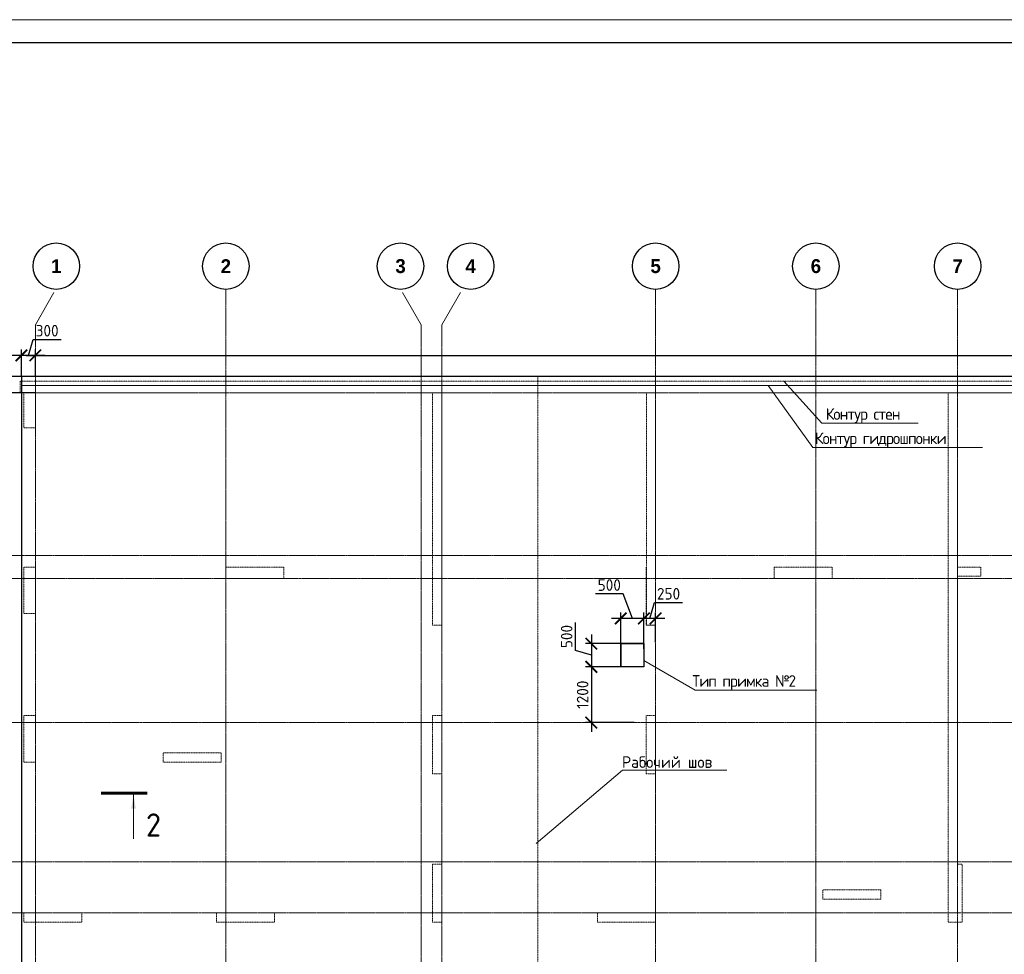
# Model space of a CAD drawing. Header units: millimetres. Extents: x -56135 to 1694203, y -446411 to -23139.
# Tile 72 of 256: x 472743 to 493936, y -168333 to -148207. Entities that reach past the tile are written whole.
import ezdxf
from ezdxf import colors
from ezdxf.entities.mleader import LeaderData, LeaderLine
from ezdxf.math import Vec2, Vec3

# ---------------------------------------------------------------- set-up
doc = ezdxf.new("R2010")
doc.units = ezdxf.units.MM
for name, pattern in [('01 Штриховая _4 мм_', [6, 3.5, -2.5]), ('______5', [1100, 800, -100, 100, -100]), ('осевая', [50.800000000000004, 31.75, -6.35, 6.35, -6.35])]:
    doc.linetypes.add(name, pattern=pattern)
for name, color, linetype, lineweight in [('0 Фундамент', 5, 'Continuous', 30), ('ВК_задание стр текст', 1, 'Continuous', 5), ('Оси', 40, '______5', 18), ('подоснова', 151, 'Continuous', 5), ('РАЗМЕРЫ', 1, 'Continuous', 9), ('СТЕНЫ', 3, 'Continuous', 30), ('ТОНКИЕ', 7, 'Continuous', 9), ('Узлы', 7, 'Continuous', 0)]:
    doc.layers.add(name, color=color, linetype=linetype, lineweight=lineweight)
doc.layers.add('Размеры _поперечного армирования', color=7, linetype='Continuous')
doc.layers.add('ТОЛСТЫЕ_ОСНОВНЫЕ', color=6, linetype='Continuous')
doc.styles.add('Century Gothic', font='GOTHIC.TTF')
doc.styles.add('GOST-2.304_Type-B', font='GOST_Common.ttf')
doc.linetypes.add('163 Фуникулер', pattern='A,0,-2,[18,Russia-GOST_Topo.shx,S=0.05,R=0,X=0,Y=0],-4,[17,Russia-GOST_Topo.shx,S=0.05,R=0,X=0,Y=0],-2,0', length=8)
doc.dimstyles.new('СПДС', dxfattribs={"dimscale": 100, "dimtxt": 2.5, "dimasz": 2.5, "dimexe": 1.25, "dimexo": 0, "dimtad": 1, "dimdec": 0, "dimtxsty": 'GOST-2.304_Type-B', "dimblk": 'ARCHTICK', "dimcen": 2.5, "dimdle": 2, "dimadec": 0, "dimazin": 2, "dimtfac": 0.75, "dimtdec": 0, "dimtmove": 1, "dimatfit": 3, "dimfxl": 1, "dimtolj": 1, "dimarcsym": 1})

# ---------------------------------------------------------------- blocks, each defined once
blk = doc.blocks.new('NSY101')
at = {"color": 0, "linetype": 'ByBlock', "lineweight": -2}
blk.add_circle((0, 0), 50.00000381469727, dxfattribs=at)
blk = doc.blocks.new('оси 2.2-2.3')
at = {"layer": 'Оси', "color": 16, "linetype": '______5', "lineweight": 0, "transparency": 33554687}
for p, q in [((474454.947723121, -105027.5135645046), (474891.1009854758, -104272.0739542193)), ((482754.947723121, -105027.5135645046), (482318.7944607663, -104272.0739542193)), ((483204.947723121, -105027.5135645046), (483641.1009854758, -104272.0739542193))]:
    blk.add_line(p, q, dxfattribs=at)
at = {"layer": 'Оси', "color": 16, "linetype": 'осевая', "lineweight": 0, "transparency": 33554687}
for p, q in [((478554.947723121, -104267.9444934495), (478554.947723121, -134893.5164366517)), ((487804.947723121, -104267.9444934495), (487804.947723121, -134893.5164366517)), ((491254.947723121, -104267.9444934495), (491254.947723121, -134893.5164366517)), ((494304.947723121, -104267.9444934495), (494304.947723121, -134893.5164366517)), ((474454.947723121, -105027.5135645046), (474454.947723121, -134138.0768263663)), ((482754.947723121, -105027.5135645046), (482754.947723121, -134138.0768263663)), ((483204.9477231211, -105027.5135645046), (483204.947723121, -134138.0768263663)), ((468076.3457280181, -106495.352206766), (524372.863755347, -106495.352206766)), ((468076.3457280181, -109995.3523090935), (524372.863755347, -109995.3523090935)), ((468653.7843527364, -110495.3523090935), (523696.3707293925, -110495.3523090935)), ((468076.3457280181, -113595.3523090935), (524372.863755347, -113595.3523090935)), ((468076.3457280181, -116595.3523090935), (524372.863755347, -116595.3523090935)), ((468076.3457280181, -117695.3523090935), (524372.863755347, -117695.3523090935))]:
    blk.add_line(p, q, dxfattribs=at)
at = {"layer": 'Оси', "color": 16, "linetype": 'Continuous', "lineweight": 25, "transparency": 33554687, "xscale": 9.999999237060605, "yscale": 9.999999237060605, "zscale": 9.999999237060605}
for p in [(474904.4052494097, -103767.9444934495), (478554.4052494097, -103767.9444934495), (482314.4052494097, -103767.9444934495), (483824.4052494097, -103767.9444934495), (487804.4052494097, -103767.9444934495), (491254.4052494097, -103767.9444934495), (494304.4052494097, -103767.9444934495)]:
    blk.add_blockref('NSY101', p, dxfattribs=at)
at = {"layer": 'Оси', "color": 16, "linetype": 'Continuous', "lineweight": 25, "transparency": 33554687, "char_height": 300, "attachment_point": 5, "style": 'Century Gothic'}
for s, insert, width in [('\\A1;{\\fCentury Gothic|i0|b1;\\H300.000000;\\W1.000000;\\C16;1}\\P', (474904.4052494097, -103767.9444934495), 385), ('\\A1;{\\fCentury Gothic|i0|b1;\\H300.000000;\\W1.000000;\\C16;2}\\P', (478554.4052494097, -103767.9444934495), 385), ('\\A1;{\\fCentury Gothic|i0|b1;\\H300.000000;\\W1.000000;\\C16;3}\\P', (482314.4052494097, -103767.9444934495), 385), ('\\A1;{\\fCentury Gothic|i0|b1;\\H300.000000;\\W1.000000;\\C16;4}\\P', (483824.4052494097, -103767.9444934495), 385), ('\\A1;{\\fCentury Gothic|i0|b1;\\H300.000000;\\W1.000000;\\C16;5}\\P', (487804.4052494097, -103767.9444934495), 385.0000000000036), ('\\A1;{\\fCentury Gothic|i0|b1;\\H300.000000;\\W1.000000;\\C16;6}\\P', (491254.4052494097, -103767.9444934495), 385), ('\\A1;{\\fCentury Gothic|i0|b1;\\H300.000000;\\W1.000000;\\C16;7}\\P', (494304.4052494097, -103767.9444934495), 385)]:
    blk.add_mtext(s, dxfattribs=dict(at, insert=insert, width=width))
blk = doc.blocks.new('_ArchTick')
at = {"color": 0, "linetype": 'ByBlock', "const_width": 0.15}
blk.add_lwpolyline([(-0.5, -0.5), (0.5, 0.5)], dxfattribs=at)
blk = doc.blocks.new('*D47')
at = {"layer": 'DEFPOINTS', "color": 0, "transparency": 16777216}
for p in [(519880.6002379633, -155435.8509117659), (519880.6002379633, -155554.2937074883), (473081.0288769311, -155892.6694287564)]:
    blk.add_point(p, dxfattribs=at)
at = {"layer": 'РАЗМЕРЫ', "color": 0, "lineweight": -2, "transparency": 16777216}
for p, q in [((473081.0288769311, -155892.6694287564), (473081.0288769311, -155310.8509117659)), ((519880.6002379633, -155554.2937074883), (519880.6002379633, -155310.8509117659)), ((472881.0288769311, -155435.8509117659), (520080.6002379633, -155435.8509117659))]:
    blk.add_line(p, q, dxfattribs=at)
at = {"layer": 'РАЗМЕРЫ', "color": 0, "lineweight": -2, "transparency": 16777216, "xscale": 250, "yscale": 250, "zscale": 250, "rotation": 180}
blk.add_blockref('_ArchTick', (473081.0288769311, -155435.8509117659), dxfattribs=at)
at = {"layer": 'РАЗМЕРЫ', "color": 0, "lineweight": -2, "transparency": 16777216, "xscale": 250, "yscale": 250, "zscale": 250}
blk.add_blockref('_ArchTick', (519880.6002379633, -155435.8509117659), dxfattribs=at)
at = {"layer": 'РАЗМЕРЫ', "color": 0, "transparency": 16777216, "insert": (496480.8145574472, -155248.3509117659), "char_height": 250, "attachment_point": 5, "style": 'GOST-2.304_Type-B'}
blk.add_mtext('\\A1;46800', dxfattribs=at)
blk = doc.blocks.new('*D60')
at = {"layer": 'DEFPOINTS', "color": 0, "transparency": 16777216}
for p in [(471824.5072209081, -156242.6695276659), (473081.0288769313, -156242.6695276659), (473149.2953968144, -178142.6696299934)]:
    blk.add_point(p, dxfattribs=at)
at = {"layer": 'РАЗМЕРЫ', "color": 0, "lineweight": -2, "transparency": 16777216}
for p, q in [((471824.5072209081, -178342.6696299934), (471824.5072209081, -156042.6695276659)), ((473081.0288769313, -156242.6695276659), (471699.5072209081, -156242.6695276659)), ((473149.2953968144, -178142.6696299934), (471699.5072209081, -178142.6696299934))]:
    blk.add_line(p, q, dxfattribs=at)
at = {"layer": 'РАЗМЕРЫ', "color": 0, "lineweight": -2, "transparency": 16777216, "xscale": 250, "yscale": 250, "zscale": 250}
for p, rotation in [((471824.5072209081, -156242.6695276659), 90), ((471824.5072209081, -178142.6696299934), 270)]:
    blk.add_blockref('_ArchTick', p, dxfattribs=dict(at, rotation=rotation))
at = {"layer": 'РАЗМЕРЫ', "color": 0, "transparency": 16777216, "insert": (471637.0072209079, -167192.6695788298), "char_height": 250, "attachment_point": 5, "rotation": 90, "style": 'GOST-2.304_Type-B'}
blk.add_mtext('\\A1;21900', dxfattribs=at)
blk = doc.blocks.new('*D61')
at = {"layer": 'DEFPOINTS', "color": 0, "transparency": 16777216}
for p in [(471824.5072209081, -155892.6694287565), (472897.7574103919, -155892.6694287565), (473081.0288769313, -156242.6695276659)]:
    blk.add_point(p, dxfattribs=at)
at = {"layer": 'РАЗМЕРЫ', "color": 0, "lineweight": -2, "transparency": 16777216}
for p, q in [((471480.7572209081, -155964.5444782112), (471480.7572209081, -155364.5444782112)), ((471824.5072209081, -156442.6695276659), (471824.5072209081, -155692.6694287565)), ((471824.5072209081, -156067.6694782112), (471480.7572209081, -155964.5444782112)), ((472897.7574103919, -155892.6694287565), (471699.5072209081, -155892.6694287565)), ((473081.0288769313, -156242.6695276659), (471699.5072209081, -156242.6695276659))]:
    blk.add_line(p, q, dxfattribs=at)
at = {"layer": 'РАЗМЕРЫ', "color": 0, "lineweight": -2, "transparency": 16777216, "xscale": 250, "yscale": 250, "zscale": 250}
for p, rotation in [((471824.5072209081, -155892.6694287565), 90), ((471824.5072209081, -156242.6695276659), 270)]:
    blk.add_blockref('_ArchTick', p, dxfattribs=dict(at, rotation=rotation))
at = {"layer": 'РАЗМЕРЫ', "color": 0, "transparency": 16777216, "insert": (471293.2572209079, -155664.5444782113), "char_height": 250, "attachment_point": 5, "rotation": 90, "style": 'GOST-2.304_Type-B'}
blk.add_mtext('\\A1;350', dxfattribs=at)
blk = doc.blocks.new('*D62')
at = {"layer": 'DEFPOINTS', "color": 0, "transparency": 16777216}
for p in [(472780.7659417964, -155435.8509117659), (473081.0288769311, -155764.0624955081), (472780.7659417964, -155892.6694287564)]:
    blk.add_point(p, dxfattribs=at)
at = {"layer": 'РАЗМЕРЫ', "color": 0, "lineweight": -2, "transparency": 16777216}
for p, q in [((472930.8974093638, -155435.8509117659), (473034.0224093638, -155092.1009117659)), ((473034.0224093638, -155092.1009117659), (473634.0224093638, -155092.1009117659)), ((472780.7659417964, -155892.6694287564), (472780.7659417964, -155310.8509117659)), ((473081.0288769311, -155764.0624955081), (473081.0288769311, -155310.8509117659)), ((473281.0288769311, -155435.8509117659), (472580.7659417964, -155435.8509117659))]:
    blk.add_line(p, q, dxfattribs=at)
at = {"layer": 'РАЗМЕРЫ', "color": 0, "lineweight": -2, "transparency": 16777216, "xscale": 250, "yscale": 250, "zscale": 250, "rotation": 180}
blk.add_blockref('_ArchTick', (472780.7659417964, -155435.8509117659), dxfattribs=at)
at = {"layer": 'РАЗМЕРЫ', "color": 0, "lineweight": -2, "transparency": 16777216, "xscale": 250, "yscale": 250, "zscale": 250}
blk.add_blockref('_ArchTick', (473081.0288769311, -155435.8509117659), dxfattribs=at)
at = {"layer": 'РАЗМЕРЫ', "color": 0, "transparency": 16777216, "insert": (473334.0224093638, -154904.6009117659), "char_height": 250, "attachment_point": 5, "style": 'GOST-2.304_Type-B'}
blk.add_mtext('\\A1;300', dxfattribs=at)
blk = doc.blocks.new('*U782')
at = {"layer": 'ТОЛСТЫЕ_ОСНОВНЫЕ', "color": 6}
blk.add_lwpolyline([(20, 5), (1184, 5), (1184, 415), (20, 415)], close=True, dxfattribs=at)
at = {"layer": 'ТОНКИЕ'}
blk.add_lwpolyline([(0, 0), (1189, 0), (1189, 420), (0, 420)], close=True, dxfattribs=at)
blk = doc.blocks.new('вк')
at = {"layer": '0 Фундамент', "ltscale": 100}
for p, q in [((-548852.0701428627, -928418.0601258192), (-549352.0701428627, -928418.0601258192)), ((-549352.0701428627, -928418.0601258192), (-549352.0701428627, -928918.0601258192))]:
    blk.add_line(p, q, dxfattribs=at)
at = {"layer": '0 Фундамент', "color": 5, "ltscale": 100}
blk.add_lwpolyline([(-549352.0701428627, -928418.0601258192), (-548852.0701428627, -928418.0601258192), (-548852.0701428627, -928918.0601258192), (-549352.0701428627, -928918.0601258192)], close=True, dxfattribs=at)
blk = doc.blocks.new('*D943')
at = {"layer": 'DEFPOINTS', "color": 0, "transparency": 16777216}
for p in [(486180.714434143, -161099.8701881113), (486431.028876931, -161617.8981420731), (486180.714434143, -161755.4978778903)]:
    blk.add_point(p, dxfattribs=at)
at = {"layer": 'Размеры _поперечного армирования', "color": 0, "lineweight": -2, "transparency": 16777216}
for p, q in [((486305.871655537, -161099.8701881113), (486408.996655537, -160756.1201881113)), ((486408.996655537, -160756.1201881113), (487008.996655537, -160756.1201881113)), ((486180.714434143, -161755.4978778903), (486180.714434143, -160974.8701881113)), ((486431.028876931, -161617.8981420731), (486431.028876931, -160974.8701881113)), ((486631.028876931, -161099.8701881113), (485980.714434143, -161099.8701881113))]:
    blk.add_line(p, q, dxfattribs=at)
at = {"layer": 'Размеры _поперечного армирования', "color": 0, "lineweight": -2, "transparency": 16777216, "xscale": 250, "yscale": 250, "zscale": 250, "rotation": 180}
blk.add_blockref('_ArchTick', (486180.714434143, -161099.8701881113), dxfattribs=at)
at = {"layer": 'Размеры _поперечного армирования', "color": 0, "lineweight": -2, "transparency": 16777216, "xscale": 250, "yscale": 250, "zscale": 250}
blk.add_blockref('_ArchTick', (486431.028876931, -161099.8701881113), dxfattribs=at)
at = {"layer": 'Размеры _поперечного армирования', "color": 0, "transparency": 16777216, "insert": (486708.996655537, -160568.6201881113), "char_height": 250, "attachment_point": 5, "style": 'GOST-2.304_Type-B'}
blk.add_mtext('\\A1;250', dxfattribs=at)
blk = doc.blocks.new('*D944')
at = {"layer": 'DEFPOINTS', "color": 0, "transparency": 16777216}
for p in [(485680.714434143, -161099.8701881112), (485680.714434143, -161642.6696299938), (486180.714434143, -161755.4978778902)]:
    blk.add_point(p, dxfattribs=at)
at = {"layer": 'Размеры _поперечного армирования', "color": 0, "lineweight": -2, "transparency": 16777216}
for p, q in [((485733.4128710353, -160568.6201881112), (485133.4128710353, -160568.6201881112)), ((485930.714434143, -161099.8701881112), (485733.4128710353, -160568.6201881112)), ((485680.714434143, -161642.6696299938), (485680.714434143, -160974.8701881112)), ((486180.714434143, -161755.4978778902), (486180.714434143, -160974.8701881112)), ((486380.714434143, -161099.8701881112), (485480.714434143, -161099.8701881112))]:
    blk.add_line(p, q, dxfattribs=at)
at = {"layer": 'Размеры _поперечного армирования', "color": 0, "lineweight": -2, "transparency": 16777216, "xscale": 250, "yscale": 250, "zscale": 250, "rotation": 180}
blk.add_blockref('_ArchTick', (485680.714434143, -161099.8701881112), dxfattribs=at)
at = {"layer": 'Размеры _поперечного армирования', "color": 0, "lineweight": -2, "transparency": 16777216, "xscale": 250, "yscale": 250, "zscale": 250}
blk.add_blockref('_ArchTick', (486180.714434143, -161099.8701881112), dxfattribs=at)
at = {"layer": 'Размеры _поперечного армирования', "color": 0, "transparency": 16777216, "insert": (485433.4128710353, -160381.1201881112), "char_height": 250, "attachment_point": 5, "style": 'GOST-2.304_Type-B'}
blk.add_mtext('\\A1;500', dxfattribs=at)
blk = doc.blocks.new('*D945')
at = {"layer": 'DEFPOINTS', "color": 0, "transparency": 16777216}
for p in [(485824.763141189, -161642.6696299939), (485047.4165395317, -162142.6696299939), (485824.763141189, -162142.6696299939)]:
    blk.add_point(p, dxfattribs=at)
at = {"layer": 'Размеры _поперечного армирования', "color": 0, "lineweight": -2, "transparency": 16777216}
for p, q in [((484703.6665395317, -161789.5446299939), (484703.6665395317, -161189.5446299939)), ((485047.4165395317, -161442.6696299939), (485047.4165395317, -162342.6696299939)), ((485824.763141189, -161642.6696299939), (484922.4165395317, -161642.6696299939)), ((485047.4165395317, -161892.6696299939), (484703.6665395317, -161789.5446299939)), ((485824.763141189, -162142.6696299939), (484922.4165395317, -162142.6696299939))]:
    blk.add_line(p, q, dxfattribs=at)
at = {"layer": 'Размеры _поперечного армирования', "color": 0, "lineweight": -2, "transparency": 16777216, "xscale": 250, "yscale": 250, "zscale": 250}
for p, rotation in [((485047.4165395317, -161642.6696299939), 90), ((485047.4165395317, -162142.6696299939), 270)]:
    blk.add_blockref('_ArchTick', p, dxfattribs=dict(at, rotation=rotation))
at = {"layer": 'Размеры _поперечного армирования', "color": 0, "transparency": 16777216, "insert": (484516.1665395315, -161489.544629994), "char_height": 250, "attachment_point": 5, "rotation": 90, "style": 'GOST-2.304_Type-B'}
blk.add_mtext('\\A1;500', dxfattribs=at)
blk = doc.blocks.new('*D946')
at = {"layer": 'DEFPOINTS', "color": 0, "transparency": 16777216}
for p in [(485824.763141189, -162142.669629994), (485047.4165395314, -163342.6696299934), (485970.5154602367, -163342.6696299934)]:
    blk.add_point(p, dxfattribs=at)
at = {"layer": 'Размеры _поперечного армирования', "color": 0, "lineweight": -2, "transparency": 16777216}
for p, q in [((485047.4165395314, -161942.669629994), (485047.4165395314, -163542.6696299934)), ((485824.763141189, -162142.669629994), (484922.4165395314, -162142.669629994)), ((485970.5154602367, -163342.6696299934), (484922.4165395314, -163342.6696299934))]:
    blk.add_line(p, q, dxfattribs=at)
at = {"layer": 'Размеры _поперечного армирования', "color": 0, "lineweight": -2, "transparency": 16777216, "xscale": 250, "yscale": 250, "zscale": 250}
for p, rotation in [((485047.4165395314, -162142.669629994), 90), ((485047.4165395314, -163342.6696299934), 270)]:
    blk.add_blockref('_ArchTick', p, dxfattribs=dict(at, rotation=rotation))
at = {"layer": 'Размеры _поперечного армирования', "color": 0, "transparency": 16777216, "insert": (484859.9165395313, -162742.6696299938), "char_height": 250, "attachment_point": 5, "rotation": 90, "style": 'GOST-2.304_Type-B'}
blk.add_mtext('\\A1;1200', dxfattribs=at)
blk = doc.blocks.new('_None')
blk = doc.blocks.new('стены  тп')
at = {"layer": 'СТЕНЫ', "color": 251, "linetype": '01 Штриховая _4 мм_', "lineweight": 0, "true_color": 0x636466}
for p, q in [((589762.2941032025, -316375.7317816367, 3099.999999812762), (542387.2941032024, -316375.7325890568, 3099.999999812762)), ((542387.2941032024, -316625.7319385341, 3099.999999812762), (542387.2941032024, -316375.7325890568, 3099.999999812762)), ((542387.2941032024, -316625.7319385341, 3099.999999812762), (542462.2941032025, -316625.7319385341, 3099.999999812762)), ((542462.2941032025, -316625.7318464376, 3099.999999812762), (542462.2941032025, -317375.7321868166, 3099.999999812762)), ((542712.2941032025, -316625.7318464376, 3099.999999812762), (569512.1269294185, -316625.7313424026, 3099.999999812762)), ((542712.2941032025, -317375.7321868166, 3099.999999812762), (542712.2941032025, -316625.7318464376, 3099.999999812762)), ((551262.2941032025, -316625.7318464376, 3099.999999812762), (551262.2941032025, -321625.7320925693, 3099.999999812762)), ((551462.1269294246, -321625.7320925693, 3099.999999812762), (551462.1269294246, -316625.7320018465, 3099.999999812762)), ((555862.4612769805, -316625.7318464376, 3099.999999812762), (555862.4612769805, -321625.7320925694, 3099.999999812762)), ((556062.2941032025, -321625.7320925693, 3099.999999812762), (556062.2941032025, -316625.7320018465, 3099.999999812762)), ((562562.2941032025, -316625.7317858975, 3099.999999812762), (562362.2941032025, -316625.7317858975, 3099.999999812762)), ((562362.2941032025, -316625.7317858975, 3099.999999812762), (562362.2941032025, -319545.7317858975, 3099.999999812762)), ((562562.2941032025, -320375.7323809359, 3099.999999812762), (562562.2941032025, -316625.7317858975, 3099.999999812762)), ((542462.2941032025, -317375.7321868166, 3099.999999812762), (542712.2941032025, -317375.7321868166, 3099.999999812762)), ((562362.2941032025, -319545.7317858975, 3099.999999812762), (562362.2941032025, -319665.7317858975, 3099.999999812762)), ((562362.2941032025, -319665.7317858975, 3099.999999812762), (562362.2941032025, -321625.7320408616, 3099.999999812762)), ((542712.2941032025, -320375.7323809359, 3099.999999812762), (542462.2941032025, -320375.7323809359, 3099.999999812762)), ((542462.2941032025, -320375.7323809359, 3099.999999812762), (542462.2941032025, -321375.732477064, 3099.999999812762)), ((542712.2941032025, -321375.732477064, 3099.999999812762), (542712.2941032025, -320375.7323809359, 3099.999999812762)), ((548062.1268966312, -320375.7320408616, 3099.999999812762), (546812.2941032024, -320375.7320408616, 3099.999999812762)), ((546812.2941032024, -320375.7320408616, 3099.999999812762), (546812.2941032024, -320625.7320408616, 3099.999999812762)), ((548062.1268966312, -320625.7320408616, 3099.999999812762), (548062.1268966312, -320375.7320408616, 3099.999999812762)), ((559142.2941032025, -320375.7320408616, 3099.999999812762), (558612.2941032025, -320375.7320408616, 3099.999999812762)), ((558612.2941032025, -320375.7320408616, 3099.999999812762), (558612.2941032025, -320625.7320408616, 3099.999999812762)), ((559262.2941032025, -320375.7320408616, 3099.999999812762), (559142.2941032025, -320375.7320408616, 3099.999999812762)), ((559862.2956294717, -320375.7320408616, 3099.999999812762), (559262.2941032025, -320375.7320408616, 3099.999999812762)), ((559862.2956294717, -320625.7320408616, 3099.999999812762), (559862.2956294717, -320375.7320408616, 3099.999999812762)), ((563062.2941032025, -320375.7323809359, 3099.999999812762), (562562.2941032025, -320375.7323809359, 3099.999999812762)), ((563062.2941032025, -320375.7323809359, 3099.999999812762), (563062.2941032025, -320575.7323809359, 3099.999999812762)), ((546812.2941032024, -320625.7320408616, 3099.999999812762), (548062.1268966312, -320625.7320408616, 3099.999999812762)), ((558612.2941032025, -320625.7320408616, 3099.999999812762), (559662.2941032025, -320625.7320408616, 3099.999999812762)), ((559662.2941032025, -320625.7320408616, 3099.999999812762), (559782.2941032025, -320625.7320408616, 3099.999999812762)), ((559782.2941032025, -320625.7320408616, 3099.999999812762), (559862.2956294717, -320625.7320408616, 3099.999999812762)), ((562562.2941032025, -320575.7323809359, 3099.999999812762), (563062.2941032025, -320575.7323809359, 3099.999999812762)), ((562562.2941032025, -326775.7316548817, 3099.999999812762), (562562.2941032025, -320575.7323809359, 3099.999999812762)), ((542462.2941032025, -321375.732477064, 3099.999999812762), (542712.2941032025, -321375.732477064, 3099.999999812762)), ((551262.2941032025, -321625.7320925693, 3099.999999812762), (551462.1269294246, -321625.7320925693, 3099.999999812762)), ((555862.4612769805, -321625.7320925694, 3099.999999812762), (556062.2941032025, -321625.7320925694, 3099.999999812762)), ((562362.2941032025, -321625.7320408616, 3099.999999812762), (562362.2941032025, -321745.7320408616, 3099.999999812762)), ((562362.2941032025, -321745.7320408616, 3099.999999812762), (562362.2941032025, -323575.7320925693, 3099.999999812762)), ((542712.2941032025, -323575.7319940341, 3099.999999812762), (542462.2941032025, -323575.7319940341, 3099.999999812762)), ((542462.2941032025, -323575.7319940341, 3099.999999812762), (542462.2941032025, -324575.7320086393, 3099.999999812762)), ((542712.2941032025, -324575.7320086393, 3099.999999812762), (542712.2941032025, -323575.7319940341, 3099.999999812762)), ((551262.2940839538, -323575.7320925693, 3099.999999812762), (551262.2940839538, -324825.7320637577, 3099.999999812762)), ((551462.2940839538, -323575.7320925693, 3099.999999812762), (551262.2940839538, -323575.7320925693, 3099.999999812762)), ((551462.2940839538, -324825.7320637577, 3099.999999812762), (551462.2940839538, -323575.7320925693, 3099.999999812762)), ((555982.2941032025, -323575.7320925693, 3099.999999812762), (555862.2941032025, -323575.7320925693, 3099.999999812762)), ((555862.2941032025, -323575.7320925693, 3099.999999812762), (555862.2941032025, -324825.7323153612, 3099.999999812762)), ((556062.2941032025, -323575.7320925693, 3099.999999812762), (555982.2941032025, -323575.7320925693, 3099.999999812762)), ((556062.2941032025, -324205.7323153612, 3099.999999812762), (556062.2941032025, -323575.7320925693, 3099.999999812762)), ((562362.2941032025, -323575.7320925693, 3099.999999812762), (562362.2941032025, -323695.7320925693, 3099.999999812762)), ((562362.2941032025, -323695.7320925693, 3099.999999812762), (562362.2941032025, -325225.7320408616, 3099.999999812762)), ((556062.2941032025, -324325.7323153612, 3099.999999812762), (556062.2941032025, -324205.7323153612, 3099.999999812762)), ((546712.2941032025, -324375.7320086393, 3099.999999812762), (545462.2941032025, -324375.7320086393, 3099.999999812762)), ((545462.2941032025, -324375.7320086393, 3099.999999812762), (545462.2941032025, -324575.7320086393, 3099.999999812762)), ((546712.2941032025, -324575.7320086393, 3099.999999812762), (546712.2941032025, -324375.7320086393, 3099.999999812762)), ((556062.2941032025, -324825.7323153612, 3099.999999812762), (556062.2941032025, -324325.7323153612, 3099.999999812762)), ((542462.2941032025, -324575.7320086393, 3099.999999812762), (542712.2941032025, -324575.7320086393, 3099.999999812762)), ((545462.2941032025, -324575.7320086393, 3099.999999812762), (546712.2941032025, -324575.7320086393, 3099.999999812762)), ((551262.2940839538, -324825.7320637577, 3099.999999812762), (551462.2940839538, -324825.7320637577, 3099.999999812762)), ((555862.2941032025, -324825.7323153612, 3099.999999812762), (555982.2941032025, -324825.7323153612, 3099.999999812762)), ((555982.2941032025, -324825.7323153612, 3099.999999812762), (556062.2941032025, -324825.7323153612, 3099.999999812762)), ((562362.2941032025, -325225.7320408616, 3099.999999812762), (562362.2941032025, -325345.7320408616, 3099.999999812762)), ((562362.2941032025, -325345.7320408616, 3099.999999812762), (562362.2941032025, -326725.7320408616, 3099.999999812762)), ((551262.2940839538, -326775.7324137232, 3099.999999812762), (551262.2940839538, -328025.7320408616, 3099.999999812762)), ((551462.2940839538, -326775.7324137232, 3099.999999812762), (551262.2940839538, -326775.7324137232, 3099.999999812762)), ((551462.2940839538, -328025.7320408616, 3099.999999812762), (551462.2940839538, -326775.7324137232, 3099.999999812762)), ((562362.2941032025, -326725.7320408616, 3099.999999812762), (562362.2941032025, -326775.7316548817, 3099.999999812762)), ((562362.2941032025, -326775.7316548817, 3099.999999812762), (562362.2941032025, -326845.7320408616, 3099.999999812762)), ((562645.3764492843, -326775.7316548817, 3099.999999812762), (562562.2941032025, -326775.7316548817, 3099.999999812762)), ((562662.1269294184, -326775.7316548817, 3099.999999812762), (562645.3764492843, -326775.7316548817, 3099.999999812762)), ((562662.1269294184, -328025.7320408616, 3099.999999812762), (562662.1269294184, -326775.7316548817, 3099.999999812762)), ((562362.2941032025, -326845.7320408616, 3099.999999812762), (562362.2941032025, -328025.7320408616, 3099.999999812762)), ((560912.2941032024, -327325.7320408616, 3099.999999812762), (559662.2941032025, -327325.7320408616, 3099.999999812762)), ((559662.2941032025, -327325.7320408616, 3099.999999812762), (559662.2941032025, -327525.7320408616, 3099.999999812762)), ((560912.2941032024, -327525.7320408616, 3099.999999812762), (560912.2941032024, -327325.7320408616, 3099.999999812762)), ((559662.2941032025, -327525.7320408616, 3099.999999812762), (560912.2941032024, -327525.7320408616, 3099.999999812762)), ((543712.2940704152, -327825.7320408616, 3099.999999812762), (542462.2944432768, -327825.7320408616, 3099.999999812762)), ((542462.2944432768, -327825.7320408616, 3099.999999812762), (542462.2944432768, -328025.7320408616, 3099.999999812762)), ((543712.2940704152, -328025.7320408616, 3099.999999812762), (543712.2940704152, -327825.7320408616, 3099.999999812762)), ((547862.2940376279, -327825.7320408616, 3099.999999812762), (546612.2940704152, -327825.7320408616, 3099.999999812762)), ((546612.2940704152, -327825.7320408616, 3099.999999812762), (546612.2940704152, -328025.7320408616, 3099.999999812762)), ((547862.2940376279, -328025.7320408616, 3099.999999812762), (547862.2940376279, -327825.7320408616, 3099.999999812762)), ((555862.2941032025, -327825.7320408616, 3099.999999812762), (554812.2956950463, -327825.7320408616, 3099.999999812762)), ((554812.2956950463, -327825.7320408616, 3099.999999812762), (554812.2956950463, -328025.7320408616, 3099.999999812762)), ((555982.2941032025, -327825.7320408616, 3099.999999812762), (555862.2941032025, -327825.7320408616, 3099.999999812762)), ((556062.2941032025, -327825.7320408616, 3099.999999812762), (555982.2941032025, -327825.7320408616, 3099.999999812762)), ((556062.2941032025, -328025.7320408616, 3099.999999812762), (556062.2941032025, -327825.7320408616, 3099.999999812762)), ((542462.2944432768, -328025.7320408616, 3099.999999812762), (543712.2940704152, -328025.7320408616, 3099.999999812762)), ((546612.2940704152, -328025.7320408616, 3099.999999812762), (547862.2940376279, -328025.7320408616, 3099.999999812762)), ((551262.2940839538, -328025.7320408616, 3099.999999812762), (551462.2940839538, -328025.7320408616, 3099.999999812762)), ((554812.2956950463, -328025.7320408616, 3099.999999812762), (555862.2941032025, -328025.7320408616, 3099.999999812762)), ((555862.2941032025, -328025.7320408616, 3099.999999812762), (555982.2941032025, -328025.7320408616, 3099.999999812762)), ((555982.2941032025, -328025.7320408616, 3099.999999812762), (556062.2941032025, -328025.7320408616, 3099.999999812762)), ((562362.2941032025, -328025.7320408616, 3099.999999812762), (562662.1269294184, -328025.7320408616, 3099.999999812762))]:
    blk.add_line(p, q, dxfattribs=at)
at = {"layer": 'СТЕНЫ', "color": 251, "linetype": '01 Штриховая _4 мм_', "lineweight": 0, "true_color": 0x636466, "transparency": 33554687}
for p, q in [((551262.3012120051, -320375.7323809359, 3099.999999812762), (551262.3012120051, -321625.7320925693, 3099.999999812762)), ((551462.3012120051, -320445.7323809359, 3099.999999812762), (551462.3012120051, -320375.7323809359, 3099.999999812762)), ((551462.3012120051, -320375.7323809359, 3099.999999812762), (551462.3012120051, -320445.7323809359, 3099.999999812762)), ((555862.3012120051, -320375.7323809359, 3099.999999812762), (555862.3012120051, -321625.7320925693, 3099.999999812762)), ((556062.3012120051, -321625.7320925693, 3099.999999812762), (556062.3012120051, -320375.7323809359, 3099.999999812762)), ((551462.3012120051, -321625.7320925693, 3099.999999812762), (551462.3012120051, -320445.7323809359, 3099.999999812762)), ((551262.3012120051, -321625.7320925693, 3099.999999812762), (551382.3012120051, -321625.7320925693, 3099.999999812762)), ((551382.3012120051, -321625.7320925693, 3099.999999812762), (551462.3012120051, -321625.7320925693, 3099.999999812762)), ((555862.3012120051, -321625.7320925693, 3099.999999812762), (556062.3012120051, -321625.7320925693, 3099.999999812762)), ((556062.3012120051, -321625.7320925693, 3099.999999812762), (555862.3012120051, -321625.7320925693, 3099.999999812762))]:
    blk.add_line(p, q, dxfattribs=at)
at = {"layer": 'СТЕНЫ', "color": 251, "linetype": '01 Штриховая _4 мм_', "lineweight": 0, "true_color": 0x636466, "elevation": 3099.999999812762}
blk.add_lwpolyline([(551462.1269294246, -316625.7320018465), (551262.2941032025, -316625.7320018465), (551262.2941032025, -321625.7320925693), (551462.1269294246, -321625.7320925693)], close=True, dxfattribs=at)

msp = doc.modelspace()

# ---------------------------------------------------------------- linework, layer by layer
at = {"layer": '0 Фундамент'}
msp.add_lwpolyline([(472780.7659417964, -155892.6694287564), (472780.7659417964, -180072.669427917), (480130.7659417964, -180072.669427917), (480130.7659417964, -180072.669427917), (492630.7659300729, -180072.669427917), (492630.765906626, -180072.669427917), (494980.7659183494, -180072.669427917), (494980.7659183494, -180072.669427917), (520430.7659417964, -180072.6694279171), (520430.7659417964, -175992.6693986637), (521910.7659417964, -175992.6693986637), (521910.7659417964, -167392.6694171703), (520430.7659417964, -167392.6694171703), (520430.7659417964, -155892.6694287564), (472780.7659417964, -155892.6694287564)], dxfattribs=at)
at = {"layer": 'РАЗМЕРЫ', "color": 1, "linetype": '01 Штриховая _4 мм_'}
msp.add_lwpolyline([(483894.7656858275, -155892.6694287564), (483894.7656858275, -180072.669427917)], dxfattribs=at)
at = {"layer": 'РАЗМЕРЫ', "linetype": '163 Фуникулер', "ltscale": 0.5}
msp.add_lwpolyline([(472780.7659417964, -156084.6207276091), (520013.1195584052, -156084.6207276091), (520013.1195584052, -167514.3459188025), (521770.3166485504, -167514.3459188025), (521770.3166485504, -175812.6566350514), (519999.0546939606, -175812.6566350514), (519999.0546939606, -178140.7680964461), (482071.7537230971, -178140.7680964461), (482071.7537230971, -179891.6392444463), (475579.0244007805, -179891.6392444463), (475579.0244007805, -178142.6696299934), (472780.7659417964, -178142.6696299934)], dxfattribs=at)
at = {"layer": 'Узлы', "color": 1, "linetype": 'Continuous', "lineweight": 0}
msp.add_line((475193.4784708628, -164897.8238175), (475193.4784708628, -165847.8238175), dxfattribs=at)
at = {"layer": 'Узлы', "color": 1, "linetype": 'Continuous', "lineweight": 0, "const_width": 70}
msp.add_lwpolyline([(475493.4784708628, -164862.8238175), (474493.4784708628, -164862.8238175)], dxfattribs=at)
at = {"layer": 'Узлы', "color": 1, "linetype": 'Continuous', "lineweight": 0}
msp.add_solid([(475193.4784708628, -164897.8238175), (475143.2004479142, -165198.2739501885), (475243.7564938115, -165198.2739501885)], dxfattribs=at)

# ---------------------------------------------------------------- block references
at = {"xscale": 100, "yscale": 100, "zscale": 100}
msp.add_blockref('*U782', (461906.1579051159, -190207.2487681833), dxfattribs=at)
at = {"layer": 'ВК_задание стр текст', "color": 5}
msp.add_blockref('вк', (1035032.784577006, 766775.3904958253), dxfattribs=at)
at = {"layer": 'РАЗМЕРЫ', "color": 1}
msp.add_blockref('оси 2.2-2.3', (-1373.918846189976, -49747.31732089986), dxfattribs=at)
at = {"layer": 'РАЗМЕРЫ'}
msp.add_blockref('стены  тп', (-69631.36098762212, 160383.0624108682, -3099.999999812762), dxfattribs=at)

# ---------------------------------------------------------------- texts
at = {"layer": 'Узлы', "color": 1, "linetype": 'Continuous', "lineweight": 0, "insert": (475623.4784708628, -165547.8233217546), "char_height": 500, "attachment_point": 5, "style": 'GOST-2.304_Type-B'}
msp.add_mtext_dynamic_manual_height_columns('2', width=723.8798108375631, gutter_width=25, heights=[0], dxfattribs=at)

# ---------------------------------------------------------------- dimensions: what is measured, and where the dimension line sits
at = {"layer": 'РАЗМЕРЫ', "color": 1}
for base, p1, p2, picture, middle in [((472780.7659417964, -155435.8509117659), (473081.0288769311, -155764.0624955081), (472780.7659417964, -155892.6694287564), '*D62', (473096.5224093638, -154904.6009117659)), ((519880.6002379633, -155435.8509117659), (473081.0288769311, -155892.6694287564), (519880.6002379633, -155554.2937074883), '*D47', (496480.8145574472, -155248.3509117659))]:
    dim = msp.add_linear_dim(base=base, p1=p1, p2=p2, dimstyle='СПДС', dxfattribs=at)
    dim.commit()
    dim.dimension.update_dxf_attribs({"geometry": picture, "text_midpoint": middle})
for base, p1, p2, picture, middle in [((471824.5072209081, -155892.6694287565), (473081.0288769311, -156242.6695276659), (472897.7574103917, -155892.6694287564), '*D61', (471293.2572209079, -155902.0444782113)), ((471824.5072209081, -156242.6695276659), (473149.2953968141, -178142.6696299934), (473081.0288769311, -156242.6695276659), '*D60', (471637.0072209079, -167192.6695788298))]:
    dim = msp.add_linear_dim(base=base, p1=p1, p2=p2, angle=90, dimstyle='СПДС', dxfattribs=at)
    dim.commit()
    dim.dimension.update_dxf_attribs({"geometry": picture, "text_midpoint": middle})
at = {"layer": 'Размеры _поперечного армирования', "color": 1}
dim = msp.add_linear_dim(base=(485680.714434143, -161099.8701881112), p1=(486180.714434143, -161755.4978778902), p2=(485680.714434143, -161642.6696299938), dimstyle='СПДС', dxfattribs=at)
dim.commit()
dim.dimension.update_dxf_attribs({"geometry": '*D944', "text_midpoint": (485670.9128710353, -160568.6201881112), "dimtype": 160})
dim = msp.add_linear_dim(base=(486180.714434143, -161099.8701881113), p1=(486431.028876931, -161617.8981420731), p2=(486180.714434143, -161755.4978778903), dimstyle='СПДС', dxfattribs=at)
dim.commit()
dim.dimension.update_dxf_attribs({"geometry": '*D943', "text_midpoint": (486471.496655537, -160568.6201881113)})
for base, p1, p2, picture, middle in [((485047.4165395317, -162142.6696299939), (485824.7631411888, -161642.6696299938), (485824.7631411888, -162142.6696299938), '*D945', (484516.1665395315, -161727.044629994)), ((485047.4165395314, -163342.6696299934), (485824.7631411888, -162142.6696299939), (485970.5154602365, -163342.6696299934), '*D946', (484859.9165395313, -162742.6696299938))]:
    dim = msp.add_linear_dim(base=base, p1=p1, p2=p2, angle=90, dimstyle='СПДС', dxfattribs=at)
    dim.commit()
    dim.dimension.update_dxf_attribs({"geometry": picture, "text_midpoint": middle})

# ---------------------------------------------------------------- leaders
at = {"layer": 'подоснова', "color": 4, "ltscale": 0.3}
ml = msp.add_multileader_mtext('Standard', dxfattribs=at)
ml.set_content('{\\T0.9;Контур стен}', color=4, style='GOST-2.304_Type-B')
ml.set_leader_properties(color=256, linetype='ByLayer', lineweight=15)
ml.set_arrow_properties(name='NONE')
ml.build(insert=Vec2(0, 0))
ml.multileader.update_dxf_attribs({"text_left_attachment_type": 6, "text_right_attachment_type": 6, "dogleg_length": 0.1, "arrow_head_size": 18})
ctx = ml.context
ctx.base_point, ctx.char_height, ctx.arrow_head_size, ctx.landing_gap_size, ctx.plane_origin = Vec3(490005.8492354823, -156898.4922467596), 250, 18, 20, Vec3(494760.4359101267, -153025.4604233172)
ctx.left_attachment, ctx.right_attachment, ctx.text_align_type = 6, 6, 1
notes = []
notes.append((ctx, [(1, (1, 1, 0), (490005.7492354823, -156898.4922467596), (1, 0), 0.1, [(0, [(489189.1985003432, -155992.6698981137)], 0, [])])]))
ctx.mtext.insert, ctx.mtext.width, ctx.mtext.alignment, ctx.mtext.flow_direction = Vec3(490887.4022657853, -156573.4922467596), 4075.870945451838, 2, 5
ml = msp.add_multileader_mtext('Standard', dxfattribs=at)
ml.set_content('{\\T0.9;Контур гидрошпонки}', color=4, style='GOST-2.304_Type-B')
ml.set_leader_properties(color=256, linetype='ByLayer', lineweight=15)
ml.set_arrow_properties(name='NONE')
ml.build(insert=Vec2(0, 0))
ml.multileader.update_dxf_attribs({"text_left_attachment_type": 6, "text_right_attachment_type": 6, "dogleg_length": 0.1, "arrow_head_size": 18})
ctx = ml.context
ctx.base_point, ctx.char_height, ctx.arrow_head_size, ctx.landing_gap_size, ctx.plane_origin = Vec3(489811.854018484, -157421.0859493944), 250, 18, 20, Vec3(494566.4406931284, -153548.054125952)
ctx.left_attachment, ctx.right_attachment, ctx.text_align_type = 6, 6, 1
notes.append((ctx, [(1, (1, 1, 0), (489811.754018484, -157421.0859493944), (1, 0), 0.1, [(0, [(488850.5287595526, -156084.6207276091)], 0, [])])]))
ctx.mtext.insert, ctx.mtext.width, ctx.mtext.alignment, ctx.mtext.flow_direction = Vec3(491266.7025033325, -157096.0859493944), 4075.870945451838, 2, 5
ml = msp.add_multileader_mtext('Standard', dxfattribs=at)
ml.set_content('{\\T0.9;Тип примка №2}', color=4, style='GOST-2.304_Type-B')
ml.set_leader_properties(color=256, linetype='ByLayer', lineweight=15)
ml.set_arrow_properties(name='NONE')
ml.build(insert=Vec2(0, 0))
ml.multileader.update_dxf_attribs({"text_left_attachment_type": 6, "text_right_attachment_type": 6, "dogleg_length": 0.1, "arrow_head_size": 18})
ctx = ml.context
ctx.base_point, ctx.char_height, ctx.arrow_head_size, ctx.landing_gap_size, ctx.plane_origin = Vec3(487280.9093947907, -162646.801518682), 250, 18, 20, Vec3(492035.496069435, -158773.7696952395)
ctx.left_attachment, ctx.right_attachment, ctx.text_align_type = 6, 6, 1
notes.append((ctx, [(1, (1, 1, 0), (487280.8093947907, -162646.801518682), (1, 0), 0.1, [(0, [(486180.714434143, -162004.9640415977)], 0, [])])]))
ctx.mtext.insert, ctx.mtext.width, ctx.mtext.alignment, ctx.mtext.flow_direction = Vec3(488327.992728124, -162321.801518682), 4075.870945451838, 2, 5
ml = msp.add_multileader_mtext('Standard', dxfattribs=at)
ml.set_content('{\\C0;Рабочий шов}', color=4, style='GOST-2.304_Type-B')
ml.set_leader_properties(color=256, linetype='ByLayer', lineweight=15)
ml.set_arrow_properties(name='NONE')
ml.build(insert=Vec2(0, 0))
ml.multileader.update_dxf_attribs({"text_left_attachment_type": 6, "text_right_attachment_type": 6, "dogleg_length": 0.1, "arrow_head_size": 18})
ctx = ml.context
ctx.base_point, ctx.char_height, ctx.arrow_head_size, ctx.landing_gap_size, ctx.plane_origin = Vec3(485715.6616823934, -164368.0167323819), 250, 18, 20, Vec3(488432.312884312, -163299.3811776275)
ctx.left_attachment, ctx.right_attachment, ctx.text_align_type = 6, 6, 1
notes.append((ctx, [(1, (1, 1, 0), (485715.5616823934, -164368.0167323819), (1, 0), 0.1, [(0, [(483859.0673460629, -165943.284378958)], 0, [])])]))
ctx.mtext.insert, ctx.mtext.width, ctx.mtext.alignment, ctx.mtext.flow_direction = Vec3(486678.4647126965, -164068.0167323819), 4075.870945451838, 2, 5
for ctx, leaders in notes:
    for number, flags, end, landing, length, lines in leaders:
        leader = LeaderData()
        leader.index, (leader.has_last_leader_line, leader.has_dogleg_vector, leader.attachment_direction) = number, flags
        leader.last_leader_point, leader.dogleg_vector, leader.dogleg_length = Vec3(end), Vec3(landing), length
        for number, points, colour, breaks in lines:
            line = LeaderLine()
            line.index, line.vertices, line.color, line.breaks = number, Vec3.list(points), colors.encode_raw_color(colour), breaks
            leader.lines.append(line)
        ctx.leaders.append(leader)

doc.saveas('drawing.dxf')
